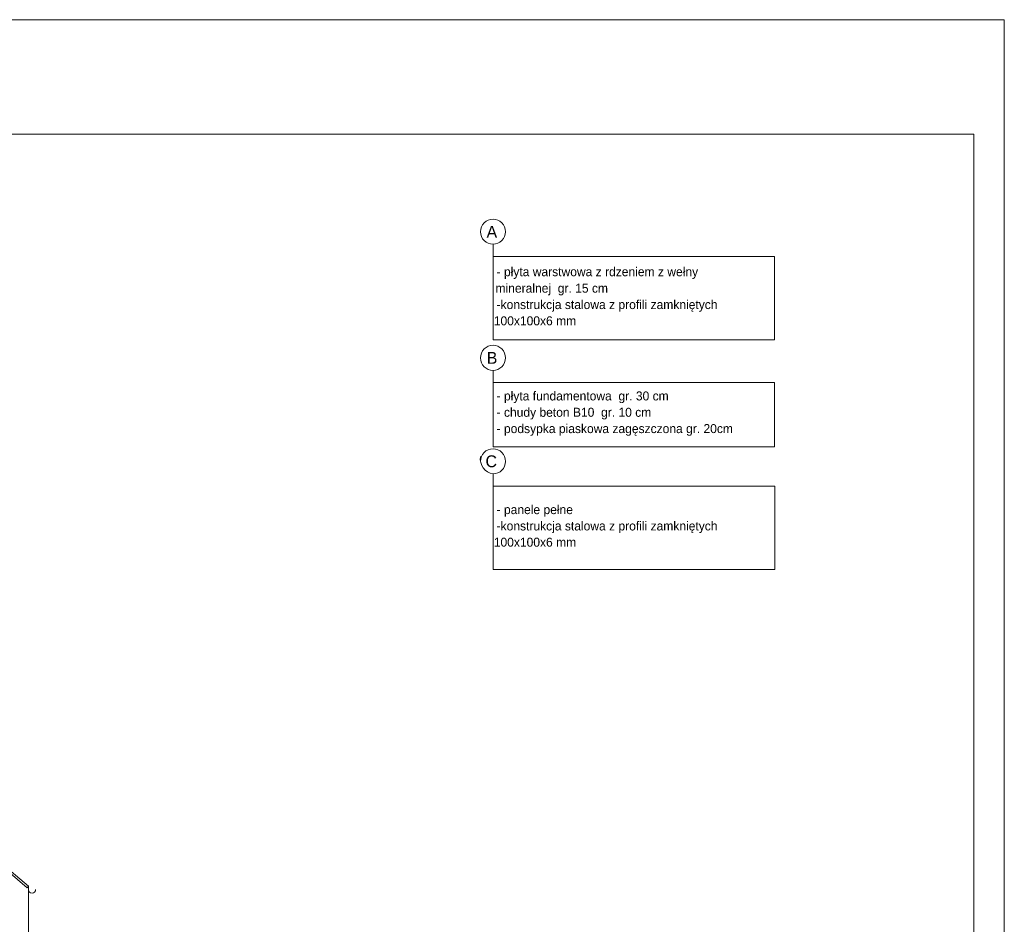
# Model space of a CAD drawing. Header units: millimetres. Extents: x 204754 to 495640, y -178579 to -98814.
# Tile 168 of 179: x 365206 to 381367, y -130858 to -116008. Entities that reach past the tile are written whole.
import ezdxf

# ---------------------------------------------------------------- set-up
doc = ezdxf.new("R2010")
doc.units = ezdxf.units.MM
doc.header["$MEASUREMENT"] = 0
doc.layers.get('0').update_dxf_attribs({"color": 252, "lineweight": 5})
for name, color, linetype, lineweight in [('Nowe_! Tabelka_Nr_pióra__19', 252, 'Continuous', 5), ('Nowe_220-A Ściany_Nr_pióra__27', 252, 'Continuous', 5), ('Nowe_820-G Rysunki Obrazki_Nr_pióra__1', 252, 'Continuous', 5), ('Nowe_820-G Rysunki Obrazki_Nr_pióra__103', 252, 'Continuous', 5), ('Nowe_820-G Rysunki Obrazki_Nr_pióra__23', 252, 'Continuous', 5), ('Nowe_820-G Rysunki Obrazki_Nr_pióra__24', 252, 'Continuous', 5), ('Nowe_820-G Rysunki Obrazki_Nr_pióra__7', 252, 'Continuous', 5), ('Nowe_Nowe_220(1)-A Ściany zewnętrzne_Nr_pióra__24', 252, 'Continuous', 5), ('Nowe_Nowe_220(1)-A Ściany zewnętrzne_Nr_pióra__7', 252, 'Continuous', 5)]:
    doc.layers.add(name, color=color, linetype=linetype, lineweight=lineweight)
doc.styles.add('GENERATED_STYLE_3', font='GOTHIC.TTF')

# ---------------------------------------------------------------- blocks, each defined once
blk = doc.blocks.new('podkład 20251118')
at = {"layer": 'Nowe_! Tabelka_Nr_pióra__19', "color": 252, "linetype": 'Continuous', "lineweight": 5}
for q in [(339367, -116008), (381367, -145708)]:
    blk.add_line((381367, -116008), q, dxfattribs=at)
at = {"layer": 'Nowe_220-A Ściany_Nr_pióra__27', "color": 252, "linetype": 'Continuous', "lineweight": 5}
for p, q in [((358711, -124595), (365328, -130257)), ((365348, -130234), (358731, -124572)), ((365328, -130257), (365348, -130234))]:
    blk.add_line(p, q, dxfattribs=at)
at = {"layer": 'Nowe_820-G Rysunki Obrazki_Nr_pióra__103', "color": 252, "linetype": 'Continuous', "lineweight": 5}
for p, q in [((372975, -122428), (372975, -121767)), ((377594, -121965), (372975, -121965)), ((372975, -121965), (372975, -123019)), ((377594, -123019), (377594, -121965)), ((372975, -123019), (377594, -123019)), ((372975, -124129), (372975, -123465))]:
    blk.add_line(p, q, dxfattribs=at)
at = {"layer": 'Nowe_820-G Rysunki Obrazki_Nr_pióra__23', "color": 252, "linetype": 'Continuous', "lineweight": 5}
for centre, radius, start, end in [((372975, -123258), 206, 90, 180), ((372975, -123258), 206, 360, 90), ((373016, -123216), 251, 171.7921, 260.7352), ((372975, -123258), 206, 270, 0)]:
    blk.add_arc(centre, radius, start, end, dxfattribs=at)
at = {"layer": 'Nowe_820-G Rysunki Obrazki_Nr_pióra__24', "color": 7, "linetype": 'Continuous', "lineweight": 15, "flags": 128}
for points in [[(372768, -119488, 0.408913), (372975, -119693, 0.414214), (373181, -119488, 0.414214), (372975, -119282, 0.414214), (372770, -119488)], [(372768, -121559, 0.40891), (372975, -121764, 0.414214), (373181, -121558, 0.414214), (372975, -121353, 0.414214), (372770, -121558)]]:
    blk.add_lwpolyline(points, format="xyb", dxfattribs=at)
blk.add_lwpolyline([(372975, -120357), (372975, -119696)], dxfattribs=at)
blk.add_lwpolyline([(372975, -121261), (377594, -121261), (377594, -119894), (372975, -119894)], close=True, dxfattribs=at)
at = {"layer": 'Nowe_820-G Rysunki Obrazki_Nr_pióra__7', "color": 252, "linetype": 'Continuous', "lineweight": 5}
for p, q in [((380867, -117888), (342669, -117888)), ((380867, -143827), (380867, -117888)), ((377603, -123666), (372975, -123666)), ((372975, -123666), (372975, -125033)), ((377603, -125033), (377603, -123666)), ((372975, -125033), (377603, -125033))]:
    blk.add_line(p, q, dxfattribs=at)
at = {"layer": 'Nowe_Nowe_220(1)-A Ściany zewnętrzne_Nr_pióra__24', "color": 252, "linetype": 'Continuous', "lineweight": 5}
blk.add_arc((365408, -130285), 60, 180, 0, dxfattribs=at)
at = {"layer": 'Nowe_Nowe_220(1)-A Ściany zewnętrzne_Nr_pióra__7', "color": 252, "linetype": 'Continuous', "lineweight": 5}
blk.add_line((365348, -130234), (365348, -132065), dxfattribs=at)
at = {"layer": 'Nowe_820-G Rysunki Obrazki_Nr_pióra__1', "color": 252, "lineweight": 5, "style": 'GENERATED_STYLE_3'}
for s, height, p in [('A', 195, (372869, -119587)), ('- płyta warstwowa z rdzeniem z wełny', 147.85, (373034, -120219)), ('mineralnej  gr. 15 cm', 147.85, (373016, -120489)), ('-konstrukcja stalowa z profili zamkniętych', 147.85, (373034, -120758)), ('100x100x6 mm', 147.85, (372988, -121025)), ('B', 195, (372872, -121657)), ('- płyta fundamentowa  gr. 30 cm', 147.85, (373034, -122258)), ('- chudy beton B10  gr. 10 cm', 147.85, (373034, -122526)), ('- podsypka piaskowa zagęszczona gr. 20cm', 147.85, (373034, -122794)), ('C', 195, (372852, -123354)), ('- panele pełne', 147.85, (373034, -124124)), ('-konstrukcja stalowa z profili zamkniętych', 147.85, (373034, -124392)), ('100x100x6 mm', 147.85, (372988, -124659))]:
    blk.add_text(s, height=height, dxfattribs=at).set_placement(p)

msp = doc.modelspace()

# ---------------------------------------------------------------- block references
msp.add_blockref('podkład 20251118', (0, 0))

doc.saveas('drawing.dxf')
